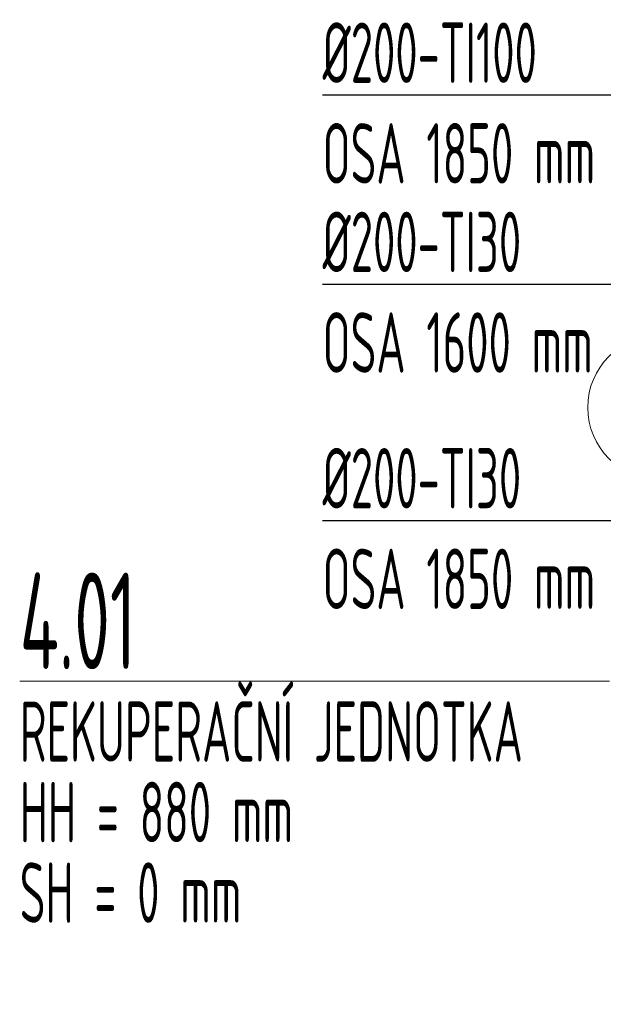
# Model space of a CAD drawing. Header units: millimetres. Extents: x 15940 to 92175, y -24684 to 227664.
# Tile 114 of 132: x 51475 to 52683, y 195173 to 197212. Entities that reach past the tile are written whole.
import ezdxf

# ---------------------------------------------------------------- set-up
doc = ezdxf.new("R2010")
doc.units = ezdxf.units.MM
doc.header["$LTSCALE"] = 0.05
doc.linetypes.add('phl_thick', pattern=[0])
for name, color, linetype, lineweight in [('VZT_50 POPIS - OBECNE', 7, 'Continuous', 13), ('VZT_60_KOTY - DIMENZE', 7, 'Continuous', 5), ('VZT_IZOLACE - TEPELNÁ', 6, 'IZOLACE TEPELNA', 5)]:
    doc.layers.add(name, color=color, linetype=linetype, lineweight=lineweight)
doc.styles.add('EVORA_125', font='isocp.shx', dxfattribs={"width": 0.6, "height": 125})
doc.styles.add('ISOCP 4.0', font='isocp.shx', dxfattribs={"width": 0.6, "height": 4})
doc.styles.get("Standard").update_dxf_attribs({"font": 'arial.ttf'})
doc.linetypes.add('IZOLACE TEPELNA', pattern='A,12.7,-1.5,["T",Standard,S=2.54,R=0,X=0,Y=-1.27],-3', length=17.2)

msp = doc.modelspace()

# ---------------------------------------------------------------- linework, layer by layer
at = {"layer": 'VZT_50 POPIS - OBECNE'}
msp.add_lwpolyline([(51475.4, 195841.6), (52696.1, 195841.6)], dxfattribs=at)
at = {"layer": 'VZT_60_KOTY - DIMENZE', "linetype": 'ByBlock', "lineweight": -2}
for points in [[(52102.1, 197055.7), (52709.8, 197055.7)], [(52102.1, 196663.9), (52709.8, 196663.9)], [(52102.1, 196174.5), (52709.8, 196174.5)]]:
    msp.add_lwpolyline(points, dxfattribs=at)
at = {"layer": 'VZT_IZOLACE - TEPELNÁ', "ltscale": 15}
msp.add_arc((52800.3, 196408.5), 149.7, 90.0244, 269.9756, dxfattribs=at)

# ---------------------------------------------------------------- texts
at = {"layer": 'VZT_50 POPIS - OBECNE', "linetype": 'phl_thick', "insert": (51475.4, 196066.6), "char_height": 200, "attachment_point": 1, "line_spacing_factor": 0.8, "style": 'ISOCP 4.0'}
msp.add_mtext('4.01\\P{\\H0.625x;REKUPERAČNÍ JEDNOTKA\\PHH = 880 mm\\PSH = 0 mm}', dxfattribs=at)
at = {"layer": 'VZT_60_KOTY - DIMENZE', "linetype": 'phl_thick', "char_height": 125, "attachment_point": 1, "style": 'EVORA_125'}
for s, insert in [('%%C200-TI100\\POSA 1850\\~mm', (52102.1, 197205.7)), ('%%C200-TI30\\POSA 1600\\~mm', (52102.1, 196813.9)), ('%%C200-TI30\\POSA 1850\\~mm', (52102.1, 196324.5))]:
    msp.add_mtext(s, dxfattribs=dict(at, insert=insert))

doc.saveas('drawing.dxf')
